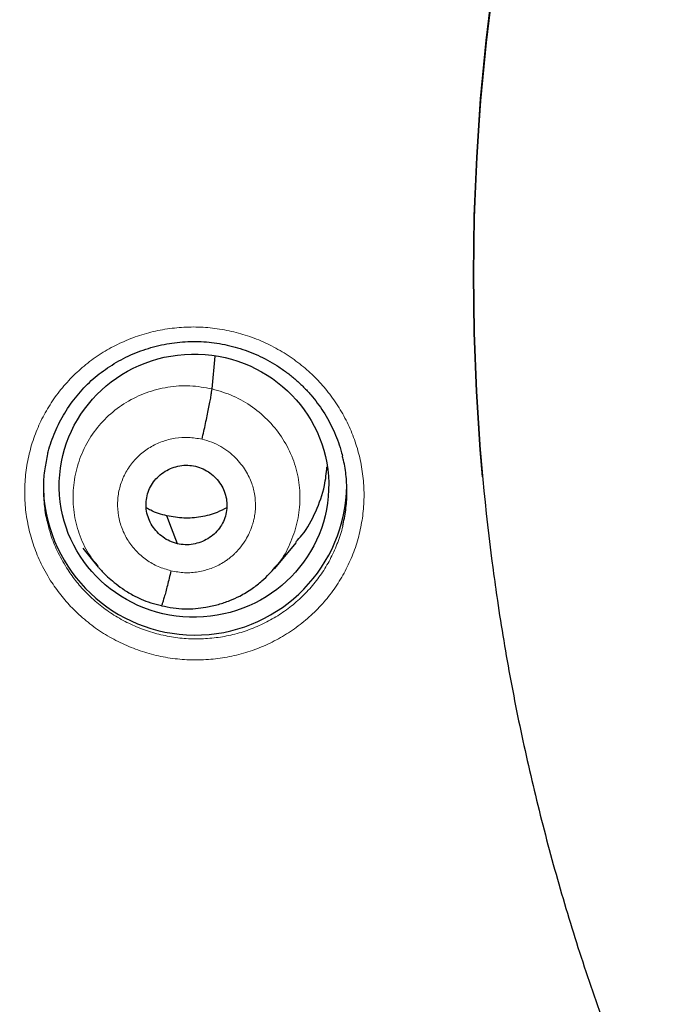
# Model space of a CAD drawing. Header units: millimetres. Extents: x 8 to 1465, y 12 to 1156.
# Tile 39 of 166: x 555.41 to 562.68, y 1066.99 to 1078.02. Entities that reach past the tile are written whole.
import ezdxf

# ---------------------------------------------------------------- set-up
doc = ezdxf.new("R2010")
doc.units = ezdxf.units.MM

msp = doc.modelspace()

# ---------------------------------------------------------------- linework, layer by layer
at = {"color": 7, "linetype": 'Continuous', "lineweight": 30}
for p, q in [((557.569, 1073.886), (557.602, 1074.254)), ((560.599, 1072.9), (560.601, 1072.879)), ((556.12, 1072.102), (556.294, 1071.891)), ((558.267, 1071.873), (558.513, 1072.168)), ((558.263, 1071.877), (558.241, 1071.853))]:
    msp.add_line(p, q, dxfattribs=at)
at = {"color": 7, "linetype": 'Continuous', "lineweight": 30, "flags": 128}
for points in [[(560.718, 1078.438), (560.639, 1077.787), (560.577, 1077.134), (560.533, 1076.48), (560.506, 1075.825), (560.496, 1075.169), (560.504, 1074.514), (560.53, 1073.859), (560.573, 1073.205), (560.599, 1072.9)], [(560.599, 1072.9), (560.573, 1073.205), (560.53, 1073.859), (560.504, 1074.514), (560.496, 1075.169), (560.506, 1075.825), (560.533, 1076.48), (560.577, 1077.134), (560.639, 1077.787), (560.718, 1078.438)], [(555.679, 1072.805), (555.679, 1072.784), (555.686, 1072.659)], [(557.18, 1072.153), (557.114, 1072.328), (557.063, 1072.465)]]:
    msp.add_lwpolyline(points, dxfattribs=at)
at = {"color": 252, "linetype": 'Continuous', "lineweight": 0, "flags": 128}
msp.add_lwpolyline([(560.529, 1073.888), (560.506, 1074.491), (560.498, 1075.147), (560.507, 1075.802), (560.534, 1076.457), (560.579, 1077.111), (560.641, 1077.764), (560.72, 1078.415)], dxfattribs=at)
at = {"color": 7, "linetype": 'Continuous', "lineweight": 30}
for centre, radius, start, end in [((585.042, 1075.124), 24.544, 182.8859, 187.6415), ((557.378, 1072.831), 1.701, 185.803, 359.1053)]:
    msp.add_arc(centre, radius, start, end, dxfattribs=at)
msp.add_ellipse((557.366, 1072.803), major_axis=(1.509, 0.03), ratio=0.976207, dxfattribs=at)
at = {"color": 252, "linetype": 'Continuous', "lineweight": 0}
for points, knots in [([(586.116, 1123.851), (584.724, 1123.816), (581.94, 1123.746), (577.798, 1123.182), (573.72, 1122.287), (569.739, 1121.035), (565.887, 1119.444), (562.193, 1117.525), (558.687, 1115.292), (555.395, 1112.764), (552.343, 1109.961), (549.556, 1106.903), (547.056, 1103.616), (544.861, 1100.124), (542.989, 1096.456), (541.455, 1092.64), (540.271, 1088.705), (539.443, 1084.683), (538.994, 1080.606), (538.875, 1076.973), (539.063, 1074.719), (539.138, 1073.826)], [0, 0, 0, 0, 0.053604, 0.107209, 0.160813, 0.214418, 0.268022, 0.321627, 0.375231, 0.428835, 0.48244, 0.536044, 0.589649, 0.643253, 0.696858, 0.750462, 0.804067, 0.857671, 0.911275, 0.96488, 1, 1, 1, 1]), ([(555.76, 1071.738), (555.719, 1071.809), (555.642, 1071.941), (555.561, 1072.149), (555.506, 1072.352), (555.474, 1072.559), (555.466, 1072.769), (555.483, 1072.978), (555.523, 1073.184), (555.586, 1073.384), (555.672, 1073.575), (555.779, 1073.756), (555.907, 1073.923), (556.053, 1074.075), (556.215, 1074.211), (556.392, 1074.327), (556.582, 1074.422), (556.781, 1074.497), (556.988, 1074.549), (557.2, 1074.577), (557.414, 1074.583), (557.628, 1074.564), (557.838, 1074.522), (558.043, 1074.458), (558.238, 1074.371), (558.423, 1074.263), (558.592, 1074.139), (558.742, 1074), (558.876, 1073.847), (558.995, 1073.676), (559.096, 1073.491), (559.176, 1073.295), (559.232, 1073.092), (559.265, 1072.885), (559.275, 1072.675), (559.26, 1072.466), (559.221, 1072.26), (559.16, 1072.06), (559.075, 1071.868), (558.969, 1071.687), (558.843, 1071.518), (558.698, 1071.365), (558.536, 1071.229), (558.36, 1071.111), (558.171, 1071.014), (557.972, 1070.938), (557.766, 1070.885), (557.554, 1070.855), (557.34, 1070.848), (557.127, 1070.865), (556.916, 1070.905), (556.711, 1070.969), (556.514, 1071.054), (556.329, 1071.16), (556.156, 1071.286), (556.003, 1071.427), (555.87, 1071.577), (555.797, 1071.685), (555.76, 1071.738)], [0, 0, 0, 0, 0.020807, 0.038673, 0.056596, 0.074462, 0.092317, 0.110228, 0.128083, 0.145937, 0.163849, 0.181703, 0.199567, 0.217489, 0.235353, 0.253234, 0.271172, 0.289053, 0.30695, 0.324903, 0.3428, 0.360704, 0.378666, 0.39657, 0.414472, 0.43243, 0.450331, 0.467131, 0.48393, 0.501789, 0.519704, 0.537563, 0.555422, 0.573338, 0.591197, 0.60905, 0.626961, 0.644814, 0.66267, 0.680584, 0.69844, 0.716309, 0.734235, 0.752105, 0.769991, 0.787934, 0.805821, 0.823721, 0.841678, 0.859578, 0.877483, 0.895445, 0.913349, 0.931247, 0.949202, 0.9671, 0.98355, 1, 1, 1, 1]), ([(556.292, 1071.902), (556.261, 1071.94), (556.177, 1072.04), (556.085, 1072.235), (556.019, 1072.472), (556.004, 1072.718), (556.037, 1072.962), (556.117, 1073.195), (556.24, 1073.409), (556.405, 1073.593), (556.603, 1073.742), (556.829, 1073.85), (557.071, 1073.912), (557.322, 1073.931), (557.486, 1073.901), (557.569, 1073.886)], [0, 0, 0, 0, 0.04671, 0.126168, 0.205557, 0.284903, 0.364356, 0.44381, 0.523159, 0.602549, 0.682007, 0.761474, 0.84097, 0.920433, 1, 1, 1, 1]), ([(557.569, 1073.886), (557.649, 1073.863), (557.809, 1073.817), (558.026, 1073.688), (558.215, 1073.526), (558.369, 1073.329), (558.48, 1073.108), (558.545, 1072.87), (558.56, 1072.624), (558.527, 1072.38), (558.446, 1072.148), (558.356, 1071.977), (558.281, 1071.897), (558.263, 1071.877)], [0, 0, 0, 0, 0.096897, 0.193669, 0.290481, 0.387256, 0.484021, 0.580701, 0.677329, 0.774087, 0.870847, 0.96748, 1, 1, 1, 1]), ([(557.108, 1071.85), (557.06, 1071.864), (556.963, 1071.893), (556.831, 1071.969), (556.716, 1072.068), (556.623, 1072.187), (556.556, 1072.321), (556.516, 1072.466), (556.506, 1072.615), (556.525, 1072.763), (556.574, 1072.905), (556.65, 1073.034), (556.75, 1073.145), (556.871, 1073.236), (557.007, 1073.301), (557.154, 1073.339), (557.306, 1073.349), (557.406, 1073.332), (557.456, 1073.323)], [0, 0, 0, 0, 0.062499, 0.125002, 0.187498, 0.249998, 0.312496, 0.374997, 0.437499, 0.5, 0.562504, 0.625002, 0.687503, 0.750001, 0.812501, 0.874998, 0.937501, 1, 1, 1, 1]), ([(557.456, 1073.323), (557.493, 1073.313), (557.567, 1073.293), (557.667, 1073.243), (557.755, 1073.185), (557.83, 1073.118), (557.893, 1073.048), (557.944, 1072.975), (557.984, 1072.902), (558.022, 1072.81), (558.049, 1072.702), (558.056, 1072.603), (558.054, 1072.538), (558.05, 1072.501), (558.046, 1072.468), (558.04, 1072.438), (558.035, 1072.413), (558.028, 1072.387), (558.018, 1072.354), (558.001, 1072.307), (557.974, 1072.246), (557.933, 1072.174), (557.89, 1072.116), (557.852, 1072.072), (557.825, 1072.045), (557.796, 1072.018), (557.764, 1071.991), (557.729, 1071.965), (557.663, 1071.922), (557.559, 1071.872), (557.413, 1071.834), (557.26, 1071.822), (557.159, 1071.84), (557.108, 1071.85)], [0, 0, 0, 0, 0.048243, 0.094087, 0.137688, 0.179072, 0.218218, 0.255109, 0.289746, 0.32215, 0.380156, 0.429145, 0.446234, 0.461891, 0.476121, 0.488922, 0.500293, 0.508097, 0.522617, 0.543859, 0.571819, 0.606476, 0.647768, 0.663003, 0.678965, 0.695654, 0.713071, 0.731224, 0.750118, 0.811599, 0.873726, 0.936461, 1, 1, 1, 1]), ([(555.729, 1072.378), (555.74, 1072.335), (555.766, 1072.231), (555.834, 1072.063), (555.902, 1071.945), (555.939, 1071.882)], [0, 0, 0, 0, 0.246467, 0.594576, 1, 1, 1, 1]), ([(555.939, 1071.882), (555.972, 1071.834), (556.037, 1071.738), (556.157, 1071.603), (556.293, 1071.477), (556.448, 1071.364), (556.613, 1071.269), (556.789, 1071.193), (556.972, 1071.136), (557.161, 1071.099), (557.352, 1071.084), (557.543, 1071.09), (557.733, 1071.116), (557.918, 1071.164), (558.096, 1071.232), (558.265, 1071.319), (558.422, 1071.424), (558.567, 1071.545), (558.696, 1071.682), (558.809, 1071.833), (558.904, 1071.995), (558.978, 1072.167), (559.02, 1072.286), (559.032, 1072.349), (559.032, 1072.35)], [0, 0, 0, 0, 0.04405, 0.088099, 0.136025, 0.184103, 0.232029, 0.279953, 0.328029, 0.375953, 0.423892, 0.471984, 0.519923, 0.567887, 0.616005, 0.663969, 0.711796, 0.759776, 0.807603, 0.855419, 0.903388, 0.951204, 0.999009, 1, 1, 1, 1])]:
    msp.add_open_spline(points, degree=3, knots=knots, dxfattribs=at)
at = {"color": 7, "linetype": 'Continuous', "lineweight": 30}
for points, knots in [([(569.669, 1120.941), (569.386, 1120.836), (568.826, 1120.63), (568.005, 1120.305), (567.212, 1119.975), (566.445, 1119.641), (565.71, 1119.305), (565.005, 1118.969), (564.33, 1118.634), (563.681, 1118.299), (563.018, 1117.944), (562.345, 1117.569), (561.667, 1117.176), (561.021, 1116.787), (560.408, 1116.404), (559.826, 1116.029), (559.263, 1115.653), (558.717, 1115.277), (558.183, 1114.898), (557.667, 1114.52), (557.165, 1114.142), (556.677, 1113.764), (556.202, 1113.386), (555.742, 1113.01), (555.212, 1112.565), (554.62, 1112.052), (553.974, 1111.471), (553.359, 1110.896), (552.774, 1110.329), (552.217, 1109.77), (551.687, 1109.222), (551.185, 1108.684), (550.738, 1108.191), (550.334, 1107.732), (549.96, 1107.297), (549.578, 1106.841), (549.178, 1106.35), (548.76, 1105.822), (548.325, 1105.254), (547.883, 1104.659), (547.436, 1104.036), (546.986, 1103.385), (546.541, 1102.718), (546.103, 1102.036), (545.673, 1101.34), (545.244, 1100.618), (544.816, 1099.867), (544.416, 1099.134), (544.043, 1098.42), (543.696, 1097.73), (543.353, 1097.019), (543.018, 1096.294), (542.696, 1095.563), (542.371, 1094.793), (542.05, 1093.989), (541.734, 1093.154), (541.44, 1092.331), (541.155, 1091.481), (540.88, 1090.606), (540.617, 1089.707), (540.38, 1088.829), (540.166, 1087.972), (539.976, 1087.142), (539.808, 1086.339), (539.66, 1085.564), (539.531, 1084.812), (539.436, 1084.202), (539.368, 1083.72), (539.319, 1083.35), (539.27, 1082.958), (539.222, 1082.542), (539.176, 1082.103), (539.129, 1081.61), (539.084, 1081.062), (539.041, 1080.454), (539.006, 1079.814), (538.979, 1079.167), (538.962, 1078.515), (538.954, 1077.862), (538.956, 1077.183), (538.968, 1076.479), (538.992, 1075.75), (539.029, 1074.997), (539.08, 1074.219), (539.125, 1073.693), (539.148, 1073.426)], [0, 0, 0, 0, 0.0147736, 0.0291842, 0.0432157, 0.0568692, 0.070146, 0.0828203, 0.0951336, 0.1070872, 0.1186825, 0.1320207, 0.1448551, 0.1571889, 0.169026, 0.1803695, 0.1912224, 0.2022852, 0.2129623, 0.223455, 0.2337649, 0.243893, 0.2538401, 0.2636073, 0.2731951, 0.2879007, 0.302167, 0.3159955, 0.3293876, 0.3423439, 0.3548651, 0.3669515, 0.3786031, 0.3876713, 0.3970872, 0.4068611, 0.4169948, 0.4283433, 0.4401141, 0.4523087, 0.4649284, 0.4779748, 0.4914491, 0.5045467, 0.518027, 0.5318911, 0.5461399, 0.5607741, 0.5732635, 0.5860202, 0.5990436, 0.6123327, 0.6256155, 0.6386684, 0.6537552, 0.6685189, 0.6829578, 0.6970707, 0.7129912, 0.7284722, 0.7435125, 0.7581114, 0.7722682, 0.7857415, 0.7987878, 0.8114069, 0.8235989, 0.8293836, 0.8355368, 0.8420712, 0.8489869, 0.8562839, 0.863962, 0.8735003, 0.8835675, 0.8941634, 0.9052872, 0.9156649, 0.9264622, 0.9376783, 0.9493124, 0.9613631, 0.973829, 0.9867086, 1, 1, 1, 1]), ([(555.728, 1073.156), (555.73, 1073.165), (555.74, 1073.211), (555.767, 1073.295), (555.809, 1073.406), (555.86, 1073.513), (555.918, 1073.617), (555.983, 1073.717), (556.055, 1073.811), (556.132, 1073.899), (556.215, 1073.98), (556.304, 1074.055), (556.398, 1074.123), (556.498, 1074.186), (556.603, 1074.242), (556.713, 1074.291), (556.826, 1074.333), (556.942, 1074.366), (557.06, 1074.392), (557.179, 1074.409), (557.298, 1074.418), (557.417, 1074.419), (557.535, 1074.411), (557.652, 1074.395), (557.769, 1074.371), (557.884, 1074.339), (557.998, 1074.299), (558.108, 1074.251), (558.216, 1074.195), (558.319, 1074.133), (558.417, 1074.064), (558.509, 1073.989), (558.595, 1073.907), (558.675, 1073.821), (558.749, 1073.729), (558.816, 1073.632), (558.876, 1073.531), (558.929, 1073.424), (558.974, 1073.315), (559.008, 1073.218), (559.023, 1073.158), (559.028, 1073.136)], [0, 0, 0, 0, 0.005838, 0.032452, 0.05926, 0.086174, 0.113091, 0.13989, 0.166484, 0.1928, 0.218802, 0.244665, 0.270762, 0.2971, 0.323637, 0.350318, 0.377081, 0.403854, 0.430558, 0.457137, 0.48355, 0.509771, 0.535766, 0.561834, 0.588073, 0.614464, 0.640976, 0.667568, 0.694196, 0.720797, 0.747327, 0.77375, 0.80004, 0.826149, 0.852194, 0.878432, 0.904842, 0.931387, 0.958026, 0.984709, 1, 1, 1, 1]), ([(557.456, 1073.323), (557.463, 1073.352), (557.476, 1073.411), (557.496, 1073.5), (557.514, 1073.585), (557.531, 1073.666), (557.545, 1073.738), (557.556, 1073.801), (557.565, 1073.853), (557.567, 1073.875), (557.569, 1073.886)], [0, 0, 0, 0, 0.125879, 0.250747, 0.375514, 0.500389, 0.625222, 0.749859, 0.874491, 1, 1, 1, 1]), ([(555.727, 1073.158), (555.715, 1073.103), (555.689, 1072.986), (555.676, 1072.804), (555.684, 1072.617), (555.702, 1072.474), (555.724, 1072.396), (555.729, 1072.378)], [0, 0, 0, 0, 0.216951, 0.455056, 0.692402, 0.929897, 1, 1, 1, 1]), ([(559.032, 1072.35), (559.045, 1072.41), (559.07, 1072.531), (559.083, 1072.717), (559.073, 1072.904), (559.054, 1073.045), (559.032, 1073.121), (559.028, 1073.137)], [0, 0, 0, 0, 0.23104, 0.466203, 0.701436, 0.93742, 1, 1, 1, 1]), ([(557.18, 1072.153), (557.151, 1072.161), (557.094, 1072.178), (557.018, 1072.224), (556.951, 1072.283), (556.897, 1072.353), (556.856, 1072.432), (556.832, 1072.516), (556.826, 1072.604), (556.838, 1072.69), (556.866, 1072.773), (556.91, 1072.848), (556.97, 1072.913), (557.041, 1072.966), (557.121, 1073.004), (557.207, 1073.028), (557.296, 1073.036), (557.355, 1073.025), (557.384, 1073.02)], [0, 0, 0, 0, 0.062617, 0.125103, 0.187768, 0.250504, 0.313066, 0.375349, 0.437601, 0.499992, 0.562386, 0.624644, 0.686931, 0.749495, 0.81223, 0.874895, 0.937382, 1, 1, 1, 1]), ([(557.384, 1073.02), (557.413, 1073.012), (557.47, 1072.995), (557.547, 1072.948), (557.613, 1072.889), (557.668, 1072.819), (557.708, 1072.741), (557.732, 1072.656), (557.738, 1072.569), (557.726, 1072.482), (557.698, 1072.4), (557.654, 1072.324), (557.594, 1072.259), (557.523, 1072.207), (557.443, 1072.168), (557.357, 1072.145), (557.268, 1072.137), (557.209, 1072.147), (557.18, 1072.153)], [0, 0, 0, 0, 0.0626165, 0.1251029, 0.1877682, 0.2505042, 0.3130659, 0.3753483, 0.4376004, 0.4999915, 0.5623852, 0.6246434, 0.6869308, 0.7494944, 0.8122301, 0.8748946, 0.9373814, 1, 1, 1, 1]), ([(558.507, 1072.172), (558.531, 1072.197), (558.624, 1072.297), (558.735, 1072.512), (558.832, 1072.771), (558.849, 1072.943), (558.856, 1073.014)], [0, 0, 0, 0, 0.1105502, 0.4402211, 0.7703282, 1, 1, 1, 1]), ([(557.063, 1072.465), (557, 1072.481), (556.919, 1072.502), (556.849, 1072.546), (556.832, 1072.556)], [0, 0, 0, 0, 0.767829, 1, 1, 1, 1]), ([(557.733, 1072.556), (557.698, 1072.538), (557.606, 1072.49), (557.443, 1072.449), (557.251, 1072.431), (557.126, 1072.454), (557.063, 1072.465)], [0, 0, 0, 0, 0.174137, 0.449753, 0.724587, 1, 1, 1, 1]), ([(556.287, 1071.9), (556.29, 1071.896), (556.298, 1071.886), (556.318, 1071.864), (556.351, 1071.828), (556.402, 1071.778), (556.475, 1071.715), (556.569, 1071.644), (556.671, 1071.582), (556.778, 1071.53), (556.884, 1071.489), (556.961, 1071.47), (557.001, 1071.46)], [0, 0, 0, 0, 0.019311, 0.057171, 0.107428, 0.195005, 0.306748, 0.442909, 0.603587, 0.72445, 0.856466, 1, 1, 1, 1]), ([(557.001, 1071.459), (557.045, 1071.45), (557.131, 1071.431), (557.26, 1071.422), (557.382, 1071.425), (557.509, 1071.441), (557.638, 1071.47), (557.764, 1071.513), (557.892, 1071.571), (558.013, 1071.644), (558.123, 1071.73), (558.206, 1071.81), (558.25, 1071.862), (558.27, 1071.885)], [0, 0, 0, 0, 0.0958919, 0.1870005, 0.2735688, 0.3557032, 0.4583477, 0.5531747, 0.640176, 0.7560036, 0.8544469, 0.9357128, 1, 1, 1, 1]), ([(557.108, 1071.85), (557.102, 1071.821), (557.088, 1071.764), (557.068, 1071.685), (557.05, 1071.614), (557.033, 1071.553), (557.019, 1071.506), (557.008, 1071.473), (557.003, 1071.464), (557.001, 1071.46)], [0, 0, 0, 0, 0.14477, 0.290394, 0.436671, 0.583122, 0.729484, 0.875831, 1, 1, 1, 1]), ([(560.717, 1071.859), (560.732, 1071.745), (560.768, 1071.481), (560.834, 1071.067), (560.914, 1070.618), (561.001, 1070.17), (561.098, 1069.724), (561.202, 1069.28), (561.315, 1068.837), (561.435, 1068.397), (561.564, 1067.959), (561.701, 1067.523), (561.846, 1067.09), (561.999, 1066.66), (562.161, 1066.232), (562.33, 1065.808), (562.506, 1065.386), (562.691, 1064.968), (562.883, 1064.553), (563.083, 1064.141), (563.291, 1063.733), (563.506, 1063.329), (563.729, 1062.929), (563.959, 1062.533), (564.196, 1062.141), (564.441, 1061.754), (564.692, 1061.371), (564.951, 1060.992), (565.217, 1060.618), (565.489, 1060.249), (565.769, 1059.885), (566.055, 1059.526), (566.348, 1059.172), (566.647, 1058.824), (566.953, 1058.481), (567.265, 1058.143), (567.583, 1057.811), (567.907, 1057.485), (568.238, 1057.164), (568.574, 1056.85), (568.916, 1056.542), (569.264, 1056.24), (569.617, 1055.944), (569.976, 1055.654), (570.34, 1055.371), (570.709, 1055.095), (571.083, 1054.825), (571.462, 1054.562), (571.846, 1054.306), (572.235, 1054.056), (572.628, 1053.814), (573.026, 1053.579), (573.428, 1053.351), (573.834, 1053.13), (574.244, 1052.917), (574.658, 1052.71), (575.076, 1052.512), (575.498, 1052.321), (575.923, 1052.137), (576.351, 1051.962), (576.672, 1051.835), (576.852, 1051.769), (576.886, 1051.756)], [0, 0, 0, 0, 0.012794, 0.029738, 0.046681, 0.063625, 0.080569, 0.097513, 0.114457, 0.131402, 0.148346, 0.165291, 0.182236, 0.199181, 0.216127, 0.233073, 0.250019, 0.266965, 0.283911, 0.300858, 0.317806, 0.334753, 0.351701, 0.368649, 0.385598, 0.402546, 0.419496, 0.436445, 0.453395, 0.470345, 0.487296, 0.504247, 0.521198, 0.53815, 0.555102, 0.572055, 0.589008, 0.605961, 0.622914, 0.639869, 0.656823, 0.673778, 0.690733, 0.707688, 0.724644, 0.7416, 0.758557, 0.775514, 0.792471, 0.809429, 0.826387, 0.843345, 0.860304, 0.877263, 0.894222, 0.911181, 0.928141, 0.945101, 0.962062, 0.979022, 0.995983, 1, 1, 1, 1])]:
    msp.add_open_spline(points, degree=3, knots=knots, dxfattribs=at)

doc.saveas('drawing.dxf')
